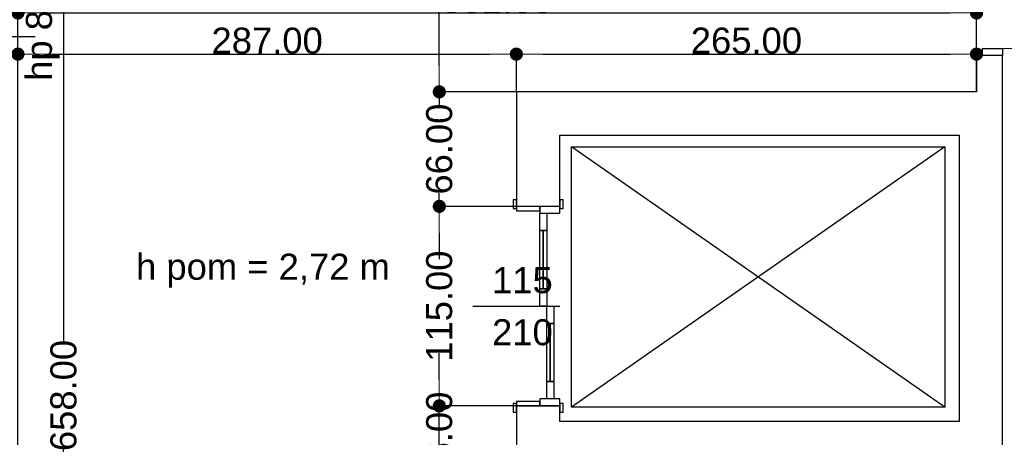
# Model space of a CAD drawing. Header units: millimetres. Extents: x -166872 to -65719, y 14266 to 44345.
# Tile 13 of 65: x -138488 to -132818, y 27868 to 30275. Entities that reach past the tile are written whole.
import ezdxf

# ---------------------------------------------------------------- set-up
doc = ezdxf.new("R2010")
doc.units = ezdxf.units.MM
doc.header["$MEASUREMENT"] = 0
for name, color, linetype in [('Drzwi', 7, 'Continuous'), ('Obiekt', 7, 'Continuous'), ('Polilinia', 7, 'Continuous'), ('Tekst', 7, 'Continuous'), ('Wymiary', 63, 'Continuous'), ('Ściana', 7, 'Continuous')]:
    doc.layers.add(name, color=color, linetype=linetype)
doc.styles.add('Arial', font='txt')
doc.styles.add('Times new roman', font='txt')
doc.dimstyles.new('GENERATED_STYLE__1', dxfattribs={"dimtxt": 150, "dimasz": 152, "dimexe": 0.18, "dimexo": 0, "dimgap": 0.09, "dimtad": 1, "dimtih": 1, "dimtoh": 1, "dimlfac": 0.1, "dimzin": 0, "dimdsep": 46, "dimtxsty": 'Arial', "dimblk": 'ARROWHEAD_11', "dimblk1": 'ARROWHEAD_11', "dimblk2": 'ARROWHEAD_11', "dimcen": 0.09, "dimclrd": 114, "dimclre": 114, "dimclrt": 114, "dimazin": 0, "dimtfac": 1, "dimtdec": 4, "dimtmove": 0, "dimatfit": 3, "dimfxl": 1, "dimtolj": 1, "dimtzin": 0, "dimarcsym": 0})
doc.dimstyles.new('GENERATED_STYLE__2', dxfattribs={"dimtxt": 150, "dimasz": 152, "dimexe": 0.18, "dimexo": 0, "dimgap": 0.09, "dimtad": 1, "dimlfac": 0.1, "dimzin": 0, "dimdsep": 46, "dimtxsty": 'Arial', "dimblk": 'ARROWHEAD_11', "dimblk1": 'ARROWHEAD_11', "dimblk2": 'ARROWHEAD_11', "dimcen": 0.09, "dimclrd": 114, "dimclre": 114, "dimclrt": 114, "dimazin": 0, "dimtfac": 1, "dimtdec": 4, "dimtmove": 0, "dimatfit": 3, "dimfxl": 1, "dimtolj": 1, "dimtzin": 0, "dimarcsym": 0})

# ---------------------------------------------------------------- blocks, each defined once
blk = doc.blocks.new('ARROWHEAD_11')
at = {"color": 0, "linetype": 'Continuous', "lineweight": 0}
blk.add_line((0, 0), (-1, 0), dxfattribs=at)
at = {"color": 0, "linetype": 'Continuous', "lineweight": 0, "const_width": 0.25, "flags": 128}
blk.add_lwpolyline([(-0.125, 0, 1), (0.125, 0, 1)], format="xyb", close=True, dxfattribs=at)
blk = doc.blocks.new('*D5755')
at = {"layer": 'Defpoints', "color": 0}
for p in [(-142098, 33589.3), (-125908, 32682.6), (-125908, 28394.3)]:
    blk.add_point(p, dxfattribs=at)
at = {"layer": 'Wymiary', "color": 114, "lineweight": -2}
for p, q in [((-142098, 33589.3), (-142098, 32682.4)), ((-141946, 32682.6), (-126060, 32682.6)), ((-125908, 28394.3), (-125908, 32682.8))]:
    blk.add_line(p, q, dxfattribs=at)
at = {"layer": 'Wymiary', "color": 114, "lineweight": -2, "xscale": 152, "yscale": 152, "zscale": 152, "rotation": 180}
blk.add_blockref('ARROWHEAD_11', (-142098, 32682.6), dxfattribs=at)
at = {"layer": 'Wymiary', "color": 114, "lineweight": -2, "xscale": 152, "yscale": 152, "zscale": 152}
blk.add_blockref('ARROWHEAD_11', (-125908, 32682.6), dxfattribs=at)
at = {"layer": 'Wymiary', "color": 114, "lineweight": 13, "insert": (-134003, 32759.3), "char_height": 150, "attachment_point": 5, "style": 'Arial'}
blk.add_mtext('\\A1;1619.00', dxfattribs=at)
blk = doc.blocks.new('*D5759')
at = {"layer": 'Defpoints', "color": 0}
for p in [(-135628, 30076.8), (-135628, 29859.3), (-138498, 26894.3)]:
    blk.add_point(p, dxfattribs=at)
at = {"layer": 'Wymiary', "color": 114, "lineweight": -2}
for p, q in [((-138498, 26894.3), (-138498, 30077)), ((-138346, 30076.8), (-135780, 30076.8)), ((-135628, 29859.3), (-135628, 30077))]:
    blk.add_line(p, q, dxfattribs=at)
at = {"layer": 'Wymiary', "color": 114, "lineweight": -2, "xscale": 152, "yscale": 152, "zscale": 152, "rotation": 180}
blk.add_blockref('ARROWHEAD_11', (-138498, 30076.8), dxfattribs=at)
at = {"layer": 'Wymiary', "color": 114, "lineweight": -2, "xscale": 152, "yscale": 152, "zscale": 152}
blk.add_blockref('ARROWHEAD_11', (-135628, 30076.8), dxfattribs=at)
at = {"layer": 'Wymiary', "color": 114, "lineweight": 13, "insert": (-137063, 30153.5), "char_height": 150, "attachment_point": 5, "style": 'Arial'}
blk.add_mtext('\\A1;287.00', dxfattribs=at)
blk = doc.blocks.new('*D5760')
at = {"layer": 'Defpoints', "color": 0}
for p in [(-132978, 30076.8), (-135628, 29859.3), (-132978, 29859.3)]:
    blk.add_point(p, dxfattribs=at)
at = {"layer": 'Wymiary', "color": 114, "lineweight": -2}
for p, q in [((-135628, 29859.3), (-135628, 30077)), ((-135476, 30076.8), (-133130, 30076.8)), ((-132978, 29859.3), (-132978, 30077))]:
    blk.add_line(p, q, dxfattribs=at)
at = {"layer": 'Wymiary', "color": 114, "lineweight": -2, "xscale": 152, "yscale": 152, "zscale": 152, "rotation": 180}
blk.add_blockref('ARROWHEAD_11', (-135628, 30076.8), dxfattribs=at)
at = {"layer": 'Wymiary', "color": 114, "lineweight": -2, "xscale": 152, "yscale": 152, "zscale": 152}
blk.add_blockref('ARROWHEAD_11', (-132978, 30076.8), dxfattribs=at)
at = {"layer": 'Wymiary', "color": 114, "lineweight": 13, "insert": (-134303, 30153.5), "char_height": 150, "attachment_point": 5, "style": 'Arial'}
blk.add_mtext('\\A1;265.00', dxfattribs=at)
blk = doc.blocks.new('*D5764')
at = {"layer": 'Defpoints', "color": 0}
for p in [(-136071.5, 28049.3), (-135628, 28049.3), (-135628, 27689.3)]:
    blk.add_point(p, dxfattribs=at)
at = {"layer": 'Wymiary', "color": 114, "lineweight": -2}
for p, q in [((-136071.5, 28201.3), (-136071.5, 28353.3)), ((-135628, 28049.3), (-136071.6, 28049.3)), ((-136071.5, 27689.3), (-136071.5, 28049.3)), ((-135628, 27689.3), (-136071.6, 27689.3)), ((-136071.5, 27537.3), (-136071.5, 27385.3))]:
    blk.add_line(p, q, dxfattribs=at)
at = {"layer": 'Wymiary', "color": 114, "lineweight": -2, "xscale": 152, "yscale": 152, "zscale": 152}
for p, rotation in [((-136071.5, 28049.3), 270), ((-136071.5, 27689.3), 90)]:
    blk.add_blockref('ARROWHEAD_11', p, dxfattribs=dict(at, rotation=rotation))
at = {"layer": 'Wymiary', "color": 114, "lineweight": 13, "insert": (-136071.5, 27869.3), "char_height": 150, "attachment_point": 5, "rotation": 90, "style": 'Arial'}
blk.add_mtext('\\A1;36.00', dxfattribs=at)
blk = doc.blocks.new('*D5765')
at = {"layer": 'Defpoints', "color": 0}
for p in [(-136071.5, 29199.3), (-135628, 29199.3), (-135628, 28049.3)]:
    blk.add_point(p, dxfattribs=at)
at = {"layer": 'Wymiary', "color": 114, "lineweight": -2}
for p, q in [((-135628, 29199.3), (-136071.6, 29199.3)), ((-136071.5, 29047.3), (-136071.5, 28928.4)), ((-136071.5, 28201.3), (-136071.5, 28320.1)), ((-135628, 28049.3), (-136071.6, 28049.3))]:
    blk.add_line(p, q, dxfattribs=at)
at = {"layer": 'Wymiary', "color": 114, "lineweight": -2, "xscale": 152, "yscale": 152, "zscale": 152}
for p, rotation in [((-136071.5, 29199.3), 90), ((-136071.5, 28049.3), 270)]:
    blk.add_blockref('ARROWHEAD_11', p, dxfattribs=dict(at, rotation=rotation))
at = {"layer": 'Wymiary', "color": 114, "lineweight": 13, "insert": (-136071.5, 28624.3), "char_height": 150, "attachment_point": 5, "rotation": 90, "style": 'Arial'}
blk.add_mtext('\\A1;115.00', dxfattribs=at)
blk = doc.blocks.new('*D5766')
at = {"layer": 'Defpoints', "color": 0}
for p in [(-136071.5, 29859.3), (-132978, 29859.3), (-135628, 29199.3)]:
    blk.add_point(p, dxfattribs=at)
at = {"layer": 'Wymiary', "color": 114, "lineweight": -2}
for p, q in [((-136071.5, 30011.3), (-136071.5, 30163.3)), ((-132978, 29859.3), (-136071.6, 29859.3)), ((-136071.5, 29859.3), (-136071.5, 29782.6)), ((-136071.5, 29199.3), (-136071.5, 29276)), ((-135628, 29199.3), (-136071.6, 29199.3)), ((-136071.5, 29047.3), (-136071.5, 28895.3))]:
    blk.add_line(p, q, dxfattribs=at)
at = {"layer": 'Wymiary', "color": 114, "lineweight": -2, "xscale": 152, "yscale": 152, "zscale": 152}
for p, rotation in [((-136071.5, 29859.3), 270), ((-136071.5, 29199.3), 90)]:
    blk.add_blockref('ARROWHEAD_11', p, dxfattribs=dict(at, rotation=rotation))
at = {"layer": 'Wymiary', "color": 114, "lineweight": 13, "insert": (-136071.5, 29529.3), "char_height": 150, "attachment_point": 5, "rotation": 90, "style": 'Arial'}
blk.add_mtext('\\A1;66.00', dxfattribs=at)
blk = doc.blocks.new('*D5767')
at = {"layer": 'Defpoints', "color": 0}
for p in [(-136071.5, 31399.3), (-132978, 31399.3), (-132978, 29859.3)]:
    blk.add_point(p, dxfattribs=at)
at = {"layer": 'Wymiary', "color": 114, "lineweight": -2}
for p, q in [((-132978, 31399.3), (-136071.6, 31399.3)), ((-136071.5, 31247.3), (-136071.5, 30933.4)), ((-136071.5, 30011.3), (-136071.5, 30325.1)), ((-132978, 29859.3), (-136071.6, 29859.3))]:
    blk.add_line(p, q, dxfattribs=at)
at = {"layer": 'Wymiary', "color": 114, "lineweight": -2, "xscale": 152, "yscale": 152, "zscale": 152}
for p, rotation in [((-136071.5, 31399.3), 90), ((-136071.5, 29859.3), 270)]:
    blk.add_blockref('ARROWHEAD_11', p, dxfattribs=dict(at, rotation=rotation))
at = {"layer": 'Wymiary', "color": 114, "lineweight": 13, "insert": (-136071.5, 30629.3), "char_height": 150, "attachment_point": 5, "rotation": 90, "style": 'Arial'}
blk.add_mtext('\\A1;154.00', dxfattribs=at)
blk = doc.blocks.new('*D5770')
at = {"layer": 'Defpoints', "color": 0}
for p in [(-138235.3, 31399.3), (-136278, 31399.3), (-136578, 24819.3)]:
    blk.add_point(p, dxfattribs=at)
at = {"layer": 'Wymiary', "color": 114, "lineweight": -2}
for p, q in [((-136278, 31399.3), (-138235.5, 31399.3)), ((-138235.3, 31247.3), (-138235.3, 28420.9)), ((-138235.3, 24971.3), (-138235.3, 27797.7)), ((-136578, 24819.3), (-138235.5, 24819.3))]:
    blk.add_line(p, q, dxfattribs=at)
at = {"layer": 'Wymiary', "color": 114, "lineweight": -2, "xscale": 152, "yscale": 152, "zscale": 152}
for p, rotation in [((-138235.3, 31399.3), 90), ((-138235.3, 24819.3), 270)]:
    blk.add_blockref('ARROWHEAD_11', p, dxfattribs=dict(at, rotation=rotation))
at = {"layer": 'Wymiary', "color": 114, "lineweight": 13, "insert": (-138235.3, 28109.3), "char_height": 150, "attachment_point": 5, "rotation": 90, "style": 'Arial'}
blk.add_mtext('\\A1;658.00', dxfattribs=at)
blk = doc.blocks.new('*D5786')
at = {"layer": 'Defpoints', "color": 0}
for p in [(-132978, 30314), (-132978, 29859.3), (-138498, 29439.3)]:
    blk.add_point(p, dxfattribs=at)
at = {"layer": 'Wymiary', "color": 114, "lineweight": -2}
for p, q in [((-138498, 29439.3), (-138498, 30314.1)), ((-138346, 30314), (-133130, 30314)), ((-132978, 29859.3), (-132978, 30314.1))]:
    blk.add_line(p, q, dxfattribs=at)
at = {"layer": 'Wymiary', "color": 114, "lineweight": -2, "xscale": 152, "yscale": 152, "zscale": 152, "rotation": 180}
blk.add_blockref('ARROWHEAD_11', (-138498, 30314), dxfattribs=at)
at = {"layer": 'Wymiary', "color": 114, "lineweight": -2, "xscale": 152, "yscale": 152, "zscale": 152}
blk.add_blockref('ARROWHEAD_11', (-132978, 30314), dxfattribs=at)
at = {"layer": 'Wymiary', "color": 114, "lineweight": 13, "insert": (-135738, 30390.6), "char_height": 150, "attachment_point": 5, "style": 'Arial'}
blk.add_mtext('\\A1;552.00', dxfattribs=at)
blk = doc.blocks.new('*D6086')
at = {"layer": 'Defpoints', "color": 0}
for p in [(-132828, 31799.3), (-129248, 31231.1), (-129248, 26879.3)]:
    blk.add_point(p, dxfattribs=at)
at = {"layer": 'Wymiary', "color": 114, "lineweight": -2}
for p, q in [((-132828, 31799.3), (-132828, 31230.9)), ((-132676, 31231.1), (-129400, 31231.1)), ((-129248, 26879.3), (-129248, 31231.3))]:
    blk.add_line(p, q, dxfattribs=at)
at = {"layer": 'Wymiary', "color": 114, "lineweight": -2, "xscale": 152, "yscale": 152, "zscale": 152, "rotation": 180}
blk.add_blockref('ARROWHEAD_11', (-132828, 31231.1), dxfattribs=at)
at = {"layer": 'Wymiary', "color": 114, "lineweight": -2, "xscale": 152, "yscale": 152, "zscale": 152}
blk.add_blockref('ARROWHEAD_11', (-129248, 31231.1), dxfattribs=at)
at = {"layer": 'Wymiary', "color": 114, "lineweight": 13, "insert": (-131038, 31307.8), "char_height": 150, "attachment_point": 5, "style": 'Arial'}
blk.add_mtext('\\A1;358.00', dxfattribs=at)
blk = doc.blocks.new('*D6158')
at = {"layer": 'Defpoints', "color": 0}
for p in [(-133833, 31799.3), (-130507.2, 31799.3), (-133968, 24469.3)]:
    blk.add_point(p, dxfattribs=at)
at = {"layer": 'Wymiary', "color": 114, "lineweight": -2}
for p, q in [((-133833, 31799.3), (-130507, 31799.3)), ((-130507.2, 31647.3), (-130507.2, 28331)), ((-130507.2, 24621.3), (-130507.2, 27709.9)), ((-133968, 24469.3), (-130507, 24469.3))]:
    blk.add_line(p, q, dxfattribs=at)
at = {"layer": 'Wymiary', "color": 114, "lineweight": -2, "xscale": 152, "yscale": 152, "zscale": 152}
for p, rotation in [((-130507.2, 31799.3), 90), ((-130507.2, 24469.3), 270)]:
    blk.add_blockref('ARROWHEAD_11', p, dxfattribs=dict(at, rotation=rotation))
at = {"layer": 'Wymiary', "color": 114, "lineweight": 13, "insert": (-130507.2, 28020.5), "char_height": 150, "attachment_point": 5, "rotation": 90, "style": 'Arial'}
blk.add_mtext('\\A1;733.00', dxfattribs=at)

msp = doc.modelspace()

# ---------------------------------------------------------------- linework, layer by layer
at = {"layer": 'Drzwi'}
for p, q in [((-132943.018, 30069.281), (-132943.018, 30109.281)), ((-132943.018, 30109.281), (-132828.018, 30109.281)), ((-132828.018, 30109.281), (-132828.018, 30069.281)), ((-132828.018, 30069.281), (-132943.018, 30069.281)), ((-132828.018, 30069.281), (-132943.018, 30069.281)), ((-135628.018, 29236.281), (-135647.018, 29236.281)), ((-135647.018, 29236.281), (-135647.018, 29186.281)), ((-135628.018, 29186.281), (-135628.018, 29236.281)), ((-135628.018, 29199.281), (-135628.018, 29236.281)), ((-135359.018, 29236.281), (-135378.018, 29236.281)), ((-135378.018, 29236.281), (-135378.018, 29186.281)), ((-135378.018, 29199.281), (-135378.018, 29236.281)), ((-135359.018, 29186.281), (-135359.018, 29236.281)), ((-135647.018, 29186.281), (-135628.018, 29186.281)), ((-135493.018, 29199.281), (-135628.018, 29199.281)), ((-135628.018, 29199.281), (-135628.018, 29174.281)), ((-135493.018, 29199.281), (-135628.018, 29199.281)), ((-135628.018, 29174.281), (-135493.018, 29174.281)), ((-135493.018, 29174.281), (-135493.018, 29199.281)), ((-135378.018, 29199.281), (-135493.018, 29199.281)), ((-135493.018, 29199.281), (-135493.018, 29159.281)), ((-135378.018, 29199.281), (-135493.018, 29199.281)), ((-135493.018, 29159.281), (-135378.018, 29159.281)), ((-135493.018, 29059.281), (-135493.018, 29159.281)), ((-135493.018, 29159.281), (-135453.018, 29159.281)), ((-135453.018, 29159.281), (-135453.018, 29059.281)), ((-135378.018, 29159.281), (-135378.018, 29199.281)), ((-135378.018, 29186.281), (-135359.018, 29186.281)), ((-135493.018, 29059.281), (-135473.018, 29059.281)), ((-135493.018, 28724.281), (-135493.018, 29059.281)), ((-135453.018, 29059.281), (-135493.018, 29059.281)), ((-135473.018, 29059.281), (-135473.018, 28724.281)), ((-135473.018, 29059.281), (-135453.018, 29059.281)), ((-135473.018, 28724.281), (-135473.018, 29059.281)), ((-135473.018, 28724.281), (-135473.018, 29059.281)), ((-135453.018, 29059.281), (-135453.018, 28724.281)), ((-135473.018, 28724.281), (-135493.018, 28724.281)), ((-135493.018, 28624.281), (-135493.018, 28724.281)), ((-135493.018, 28724.281), (-135453.018, 28724.281)), ((-135453.018, 28724.281), (-135473.018, 28724.281)), ((-135453.018, 28724.281), (-135453.018, 28624.281)), ((-135453.018, 28624.281), (-135493.018, 28624.281)), ((-135453.018, 28524.281), (-135453.018, 28624.281)), ((-135453.018, 28624.281), (-135413.018, 28624.281)), ((-135413.018, 28624.281), (-135413.018, 28524.281)), ((-135453.018, 28524.281), (-135433.018, 28524.281)), ((-135453.018, 28189.281), (-135453.018, 28524.281)), ((-135413.018, 28524.281), (-135453.018, 28524.281)), ((-135433.018, 28524.281), (-135433.018, 28189.281)), ((-135433.018, 28524.281), (-135413.018, 28524.281)), ((-135433.018, 28189.281), (-135433.018, 28524.281)), ((-135433.018, 28189.281), (-135433.018, 28524.281)), ((-135413.018, 28524.281), (-135413.018, 28189.281)), ((-135433.018, 28189.281), (-135453.018, 28189.281)), ((-135453.018, 28089.281), (-135453.018, 28189.281)), ((-135453.018, 28189.281), (-135413.018, 28189.281)), ((-135413.018, 28189.281), (-135433.018, 28189.281)), ((-135413.018, 28189.281), (-135413.018, 28089.281)), ((-135493.018, 28074.281), (-135628.018, 28074.281)), ((-135628.018, 28074.281), (-135628.018, 28049.281)), ((-135378.018, 28089.281), (-135493.018, 28089.281)), ((-135493.018, 28089.281), (-135493.018, 28049.281)), ((-135493.018, 28049.281), (-135493.018, 28074.281)), ((-135413.018, 28089.281), (-135453.018, 28089.281)), ((-135378.018, 28049.281), (-135378.018, 28089.281)), ((-135647.018, 28062.281), (-135647.018, 28012.281)), ((-135628.018, 28062.281), (-135647.018, 28062.281)), ((-135647.018, 28012.281), (-135628.018, 28012.281)), ((-135628.018, 28012.281), (-135628.018, 28062.281)), ((-135628.018, 28049.281), (-135493.018, 28049.281)), ((-135493.018, 28049.281), (-135628.018, 28049.281)), ((-135628.018, 28049.281), (-135628.018, 28012.281)), ((-135493.018, 28049.281), (-135378.018, 28049.281)), ((-135378.018, 28049.281), (-135493.018, 28049.281)), ((-135378.018, 28062.281), (-135378.018, 28012.281)), ((-135359.018, 28062.281), (-135378.018, 28062.281)), ((-135378.018, 28049.281), (-135378.018, 28012.281)), ((-135378.018, 28012.281), (-135359.018, 28012.281)), ((-135359.018, 28012.281), (-135359.018, 28062.281))]:
    msp.add_line(p, q, dxfattribs=at)
msp.add_arc((-132828.018, 31269.281), 1160, 270, 0, dxfattribs=at)
at = {"layer": 'Obiekt'}
for p, q in [((-139138.018, 30179.281), (-138398.018, 30179.281)), ((-135879.397, 28624.281), (-135378.018, 28624.281))]:
    msp.add_line(p, q, dxfattribs=at)
at = {"layer": 'Polilinia', "flags": 128}
msp.add_lwpolyline([(-135310.319, 29541.659), (-133160.319, 29541.659), (-133160.319, 28041.659), (-135310.319, 28041.659)], close=True, dxfattribs=at)
msp.add_lwpolyline([(-133160.319, 28041.659), (-135310.319, 29541.659), (-133160.319, 29541.659), (-135310.319, 28041.659)], dxfattribs=at)
at = {"layer": 'Ściana'}
for p, q in [((-132943.018, 30069.281), (-132978.018, 30069.281)), ((-132828.018, 30069.281), (-132943.018, 30069.281)), ((-135628.018, 29199.281), (-135628.018, 29236.281)), ((-135378.018, 29199.281), (-135378.018, 29236.281)), ((-135493.018, 29199.281), (-135628.018, 29199.281)), ((-135378.018, 29199.281), (-135493.018, 29199.281)), ((-135628.018, 28049.281), (-135628.018, 28012.281)), ((-135493.018, 28049.281), (-135628.018, 28049.281)), ((-135378.018, 28049.281), (-135493.018, 28049.281)), ((-135378.018, 28049.281), (-135378.018, 28012.281))]:
    msp.add_line(p, q, dxfattribs=at)
at = {"layer": 'Ściana', "flags": 128}
for points in [[(-132978.018, 30069.281), (-132978.018, 29859.281)], [(-132828.018, 29859.281), (-132828.018, 30069.281)], [(-132978.018, 29859.281), (-135628.018, 29859.281)], [(-135628.018, 29859.281), (-135628.018, 29199.281)], [(-132828.018, 25869.281), (-132828.018, 29859.281)], [(-135378.018, 29609.281), (-133078.018, 29609.281)], [(-135378.018, 29199.281), (-135378.018, 29609.281)], [(-133078.018, 29609.281), (-133078.018, 27959.281)], [(-135628.018, 28049.281), (-135628.018, 27689.281)], [(-135378.018, 27959.281), (-135378.018, 28049.281)], [(-133078.018, 27959.281), (-135378.018, 27959.281)]]:
    msp.add_lwpolyline(points, dxfattribs=at)

# ---------------------------------------------------------------- texts
at = {"layer": 'Obiekt', "insert": (-138257.184, 29922.824), "char_height": 150, "attachment_point": 7, "rotation": 90, "style": 'Arial'}
msp.add_mtext('\\A1;{\\fArial|b0|i0|c238|p38;hp 87}', dxfattribs=at)
at = {"layer": 'Obiekt', "char_height": 150, "attachment_point": 7, "style": 'Arial'}
for s, insert in [('\\A1;{\\fArial|b0|i0|c238|p38;115}', (-135767.845, 28696.813)), ('\\A1;{\\fArial|b0|i0|c238|p38;210}', (-135767.845, 28396.813))]:
    msp.add_mtext(s, dxfattribs=dict(at, insert=insert))
at = {"layer": 'Tekst', "insert": (-137087.171, 28926.681), "char_height": 150, "attachment_point": 2, "style": 'Times new roman'}
msp.add_mtext('\\A1;{\\fArial|b0|i0|c0|p38;h pom = 2,72 m}', dxfattribs=at)

# ---------------------------------------------------------------- dimensions: what is measured, and where the dimension line sits
at = {"layer": 'Wymiary', "lineweight": 13}
for base, p1, p2, picture, middle in [((-125908.019, 32682.59), (-142098.018, 33589.301), (-125908.019, 28394.32), '*D5755', (-134003.019, 32682.59)), ((-129248.018, 31231.087), (-132828.018, 31799.281), (-129248.018, 26879.301), '*D6086', (-131038.018, 31231.087)), ((-132978.018, 30313.953), (-138498.018, 29439.281), (-132978.018, 29859.281), '*D5786', (-135738.018, 30313.953)), ((-135628.018, 30076.803), (-138498.018, 26894.301), (-135628.018, 29859.281), '*D5759', (-137063.018, 30076.803)), ((-132978.018, 30076.803), (-135628.018, 29859.281), (-132978.018, 29859.281), '*D5760', (-134303.018, 30076.803))]:
    dim = msp.add_linear_dim(base=base, p1=p1, p2=p2, dimstyle='GENERATED_STYLE__1', dxfattribs=at)
    dim.commit()
    dim.dimension.update_dxf_attribs({"geometry": picture, "text_midpoint": middle, "dimtype": 128})
for base, p1, p2, picture, middle in [((-130507.167, 31799.281), (-133968.018, 24469.281), (-133833.018, 31799.281), '*D6158', (-130507.167, 28020.452)), ((-138235.29, 31399.281), (-136578.018, 24819.281), (-136278.018, 31399.281), '*D5770', (-138235.29, 28109.281)), ((-136071.453, 31399.281), (-132978.018, 29859.281), (-132978.018, 31399.281), '*D5767', (-136071.453, 30629.281)), ((-136071.453, 29859.281), (-135628.018, 29199.281), (-132978.018, 29859.281), '*D5766', (-136071.453, 29529.281)), ((-136071.453, 29199.281), (-135628.018, 28049.281), (-135628.018, 29199.281), '*D5765', (-136071.453, 28624.281)), ((-136071.453, 28049.281), (-135628.018, 27689.281), (-135628.018, 28049.281), '*D5764', (-136071.453, 27869.281))]:
    dim = msp.add_linear_dim(base=base, p1=p1, p2=p2, angle=90, dimstyle='GENERATED_STYLE__2', dxfattribs=at)
    dim.commit()
    dim.dimension.update_dxf_attribs({"geometry": picture, "text_midpoint": middle, "dimtype": 128, "text_rotation": 90})

doc.saveas('drawing.dxf')
